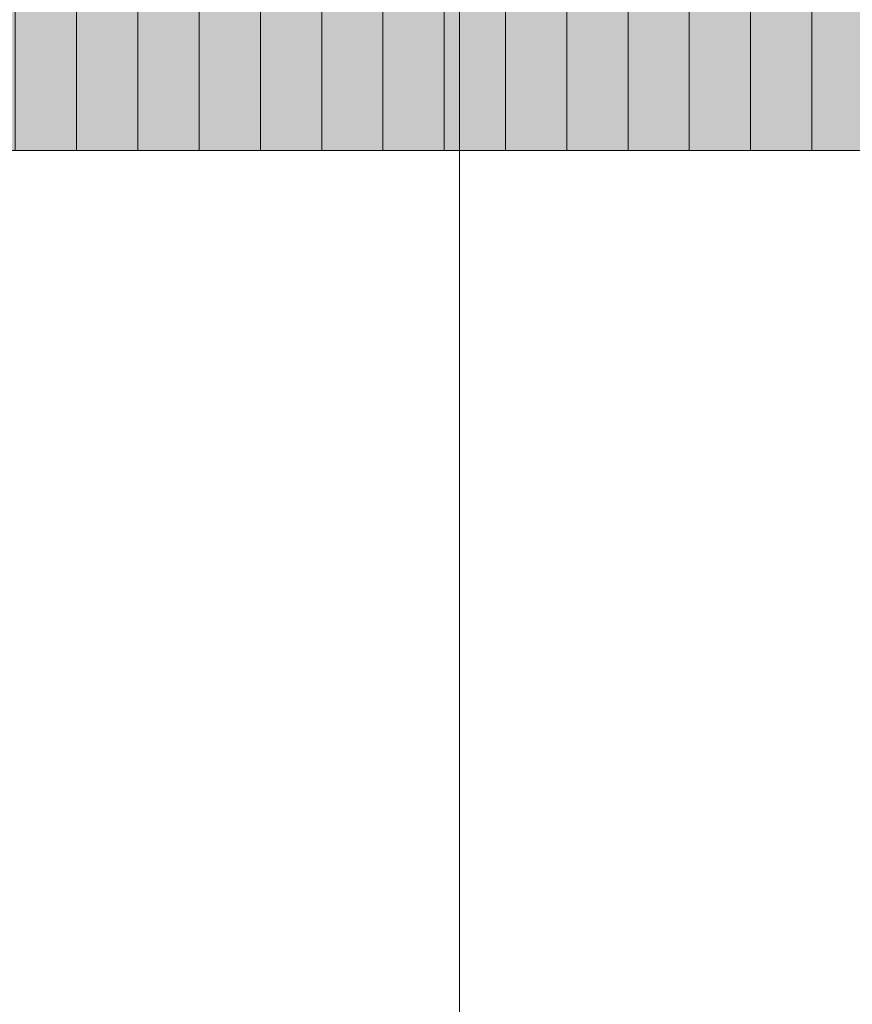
# Model space of a CAD drawing. Header units: metres. Extents: x -111 to 152, y -132 to 99.
# Tile 70 of 256: x -28.637 to -28.094, y -9.682 to -9.04. Entities that reach past the tile are written whole.
import ezdxf

# ---------------------------------------------------------------- set-up
doc = ezdxf.new("R2010")
doc.units = ezdxf.units.M
doc.linetypes.add('Achsen 01', pattern=[5.291531, 3.175, -1.058062, 0.352704, -0.705764])
doc.linetypes.add('Raster 01', pattern=[2, 1, -1])
for name, color, linetype, lineweight, true_color in [('031_Metallbauarbeiten-350 Lamellendecke DS', 7, 'Continuous', 35, 0x666666), ('AV1-Achsen', 1, 'Achsen 01', 18, 0xff0000), ('AV1-Einrichtung', 7, 'Continuous', 9, 0xa6a6a6), ('AV1-Raster', 7, 'Raster 01', 9, 0xa6a6a6)]:
    doc.layers.add(name, color=color, linetype=linetype, lineweight=lineweight, true_color=true_color)
for name, color, linetype, lineweight in [('_1.35m (3D)', 7, 'Continuous', 9), ('_EG (2D)', 7, 'Continuous', 9), ('_EG - DS (2D)', 7, 'Continuous', 9), ('_GRU (2D)', 7, 'Continuous', 9)]:
    doc.layers.add(name, color=color, linetype=linetype, lineweight=lineweight)

# ---------------------------------------------------------------- blocks, each defined once
blk = doc.blocks.new('Group-2')
at = {"layer": 'AV1-Raster'}
for p, q in [((-28.35, -22.95), (-28.35, 1.35)), ((1.35, -9.45), (-40.5, -9.45))]:
    blk.add_line(p, q, dxfattribs=at)
blk = doc.blocks.new('1.35m (3D)')
at = {"layer": 'AV1-Raster', "color": 7}
blk.add_blockref('Group-2', (0, 0), dxfattribs=at)
blk = doc.blocks.new('EG - DS (2D)')
at = {"layer": '031_Metallbauarbeiten-350 Lamellendecke DS', "linetype": 'Continuous', "lineweight": 0, "transparency": 33554508}
blk.add_hatch(color=254, dxfattribs=at).paths.add_polyline_path([(-28.51237, -8.25), (-28.18763, -8.25), (-28.18763, -8.2), (-25.725, -8.2), (-25.725, -13.4), (-28.18763, -13.4), (-28.18763, -13.34521), (-28.51237, -13.34521), (-28.51237, -13.4), (-30.911, -13.4), (-30.911, -8.2), (-28.51237, -8.2)])
at = {"layer": '031_Metallbauarbeiten-350 Lamellendecke DS', "linetype": 'Continuous', "lineweight": 9, "transparency": 33554508}
h = blk.add_hatch(dxfattribs=at)
h.set_pattern_fill('Lamellendecke', color=252, style=0, pattern_type=2)
h.set_pattern_definition([(90, (0, 0), (0.04, 0), [])])
h.paths.add_polyline_path([(-28.51237, -8.25), (-28.18763, -8.25), (-28.18763, -8.2), (-25.725, -8.2), (-25.725, -13.4), (-28.18763, -13.4), (-28.18763, -13.34521), (-28.51237, -13.34521), (-28.51237, -13.4), (-30.911, -13.4), (-30.911, -8.2), (-28.51237, -8.2)])
blk = doc.blocks.new('EG (2D)')
at = {"color": 255, "transparency": 33554559}
blk.add_wipeout([(-27.55, -9.125), (-27.55, -12.125), (-29.15, -12.125), (-29.15, -9.125)], dxfattribs=at).dxf.layer = 'AV1-Einrichtung'
at = {"layer": 'AV1-Einrichtung', "flags": 128}
blk.add_lwpolyline([(-27.55, -9.125), (-27.55, -12.125), (-29.15, -12.125), (-29.15, -9.125)], close=True, dxfattribs=at)
blk = doc.blocks.new('Group-714')
at = {"layer": 'AV1-Achsen'}
blk.add_line((-28.35, -26.5), (-28.35, 4.9), dxfattribs=at)
blk = doc.blocks.new('GRU (2D)')
at = {"layer": 'AV1-Achsen', "color": 7}
blk.add_blockref('Group-714', (0, 0), dxfattribs=at)

msp = doc.modelspace()

# ---------------------------------------------------------------- block references
at = {"layer": '_1.35m (3D)'}
msp.add_blockref('1.35m (3D)', (0, 0), dxfattribs=at)

# ---------------------------------------------------------------- next in the draw order: block references
at = {"layer": '_EG - DS (2D)'}
msp.add_blockref('EG - DS (2D)', (0, 0), dxfattribs=at)

# ---------------------------------------------------------------- next in the draw order: block references
at = {"layer": '_EG (2D)'}
msp.add_blockref('EG (2D)', (0, 0), dxfattribs=at)

# ---------------------------------------------------------------- next in the draw order: block references
at = {"layer": '_GRU (2D)'}
msp.add_blockref('GRU (2D)', (0, 0), dxfattribs=at)

doc.saveas('drawing.dxf')
